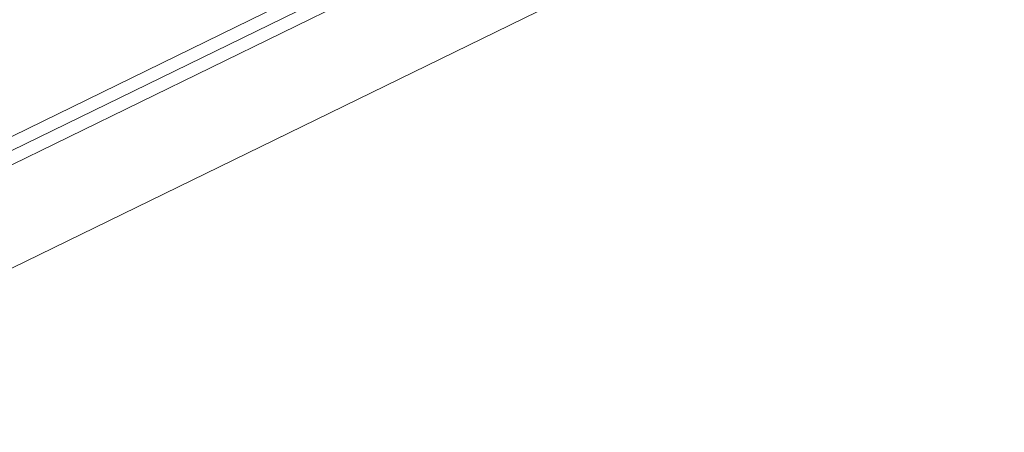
# Model space of a CAD drawing. Extents: x 6414462 to 20492237, y 5756825 to 17376351.
# Tile 75 of 127: x 6497764.1744 to 6497764.3281, y 5809734.3745 to 5809734.4389. Entities that reach past the tile are written whole.
import ezdxf

# ---------------------------------------------------------------- set-up
doc = ezdxf.new("R2010")
doc.units = 0
doc.layers.add('A-GENM', color=7, linetype='Continuous', lineweight=5)
doc.layers.add('A-GLAZ', color=7, linetype='Continuous', lineweight=5)

# ---------------------------------------------------------------- blocks, each defined once
blk = doc.blocks.new('Windows_S9000-Double-Vent-Window-with-Sashbars - O3 Windows_S9000-Double-Vent-Window-with-Sashbars 2-V10-__-00_00 Przyziemie PB')
at = {"layer": 'A-GENM'}
for p, q in [((5.382716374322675, -1.550000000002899), (58.91728362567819, -1.550000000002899)), ((-65.21739128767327, -3.400000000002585), (65.21739128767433, -3.400000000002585))]:
    blk.add_line(p, q, dxfattribs=at)
at = {"layer": 'A-GLAZ'}
for p, q in [((69.00000000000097, -1.750000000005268), (-68.99999999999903, -1.750000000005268)), ((-68.99999999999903, -1.950000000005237), (69.00000000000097, -1.950000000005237))]:
    blk.add_line(p, q, dxfattribs=at)

msp = doc.modelspace()

# ---------------------------------------------------------------- block references
at = {"layer": 'A-GLAZ', "xscale": 0.01, "yscale": 0.01, "zscale": 0.01, "rotation": 26.03236155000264}
msp.add_blockref('Windows_S9000-Double-Vent-Window-with-Sashbars - O3 Windows_S9000-Double-Vent-Window-with-Sashbars 2-V10-__-00_00 Przyziemie PB', (6497763.699531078, 5809734.2066282, 0.09999999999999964), dxfattribs=at)

doc.saveas('drawing.dxf')
